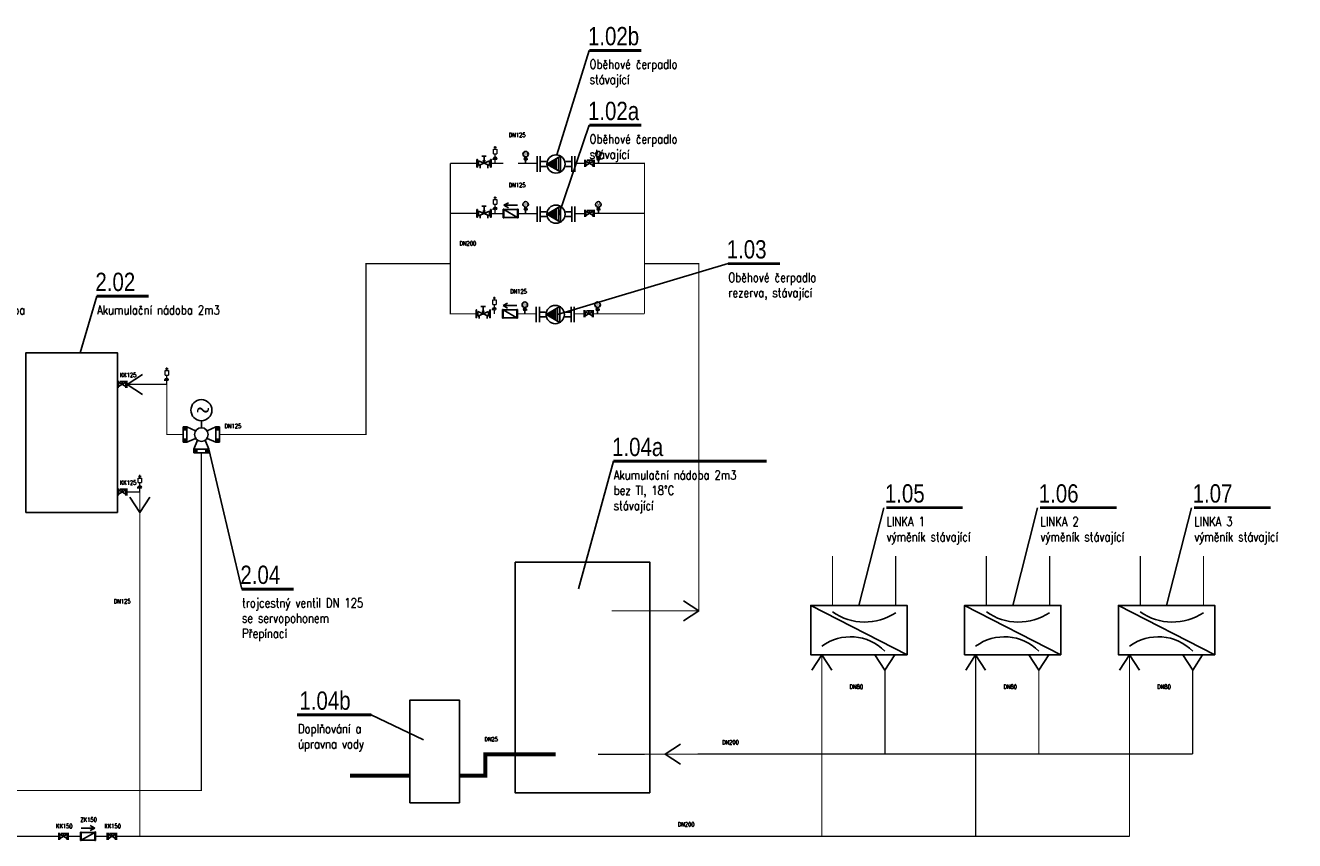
# Model space of a CAD drawing. Header units: millimetres. Extents: x -29085 to 3627694, y -159961 to 2281735.
# Tile 13 of 229: x 37482 to 58277, y 8023 to 21379. Entities that reach past the tile are written whole.
import ezdxf

# ---------------------------------------------------------------- set-up
doc = ezdxf.new("R2010")
doc.units = ezdxf.units.MM
for name, pattern in [('ACAD_ISO04W100', [30, 24, -3, 0, -3]), ('DASHED', [19.05, 12.7, -6.35]), ('ČÁRKOVANÁ', [19.05, 12.7, -6.35])]:
    doc.linetypes.add(name, pattern=pattern)
for name, color, linetype in [('ARMATURY', 7, 'Continuous'), ('CH_armatury', 7, 'Continuous'), ('G armatury', 7, 'Continuous'), ('G_armatury', 7, 'Continuous'), ('NEKO_rámeček_razítko', 7, 'Continuous'), ('NWT_UT_POZICE', 32, 'Continuous'), ('NWT_UT_PRIV', 1, 'Continuous'), ('NWT_UT_TEXT', 90, 'Continuous'), ('NWT_UT_ZARIZENÍ', 4, 'Continuous'), ('NWT_UT_ZPÁT', 150, 'DASHED'), ('UT_SV', 3, 'ACAD_ISO04W100'), ('UT_TEXT', 90, 'Continuous')]:
    doc.layers.add(name, color=color, linetype=linetype)
doc.layers.add('G-TECHOLOGIE', color=6, linetype='Continuous', lineweight=20)
doc.layers.add('NEKO_armatury', color=7, linetype='Continuous', lineweight=25)
doc.styles.add('ARIAL', font='arial.ttf', dxfattribs={"width": 0.8})
doc.styles.add('ROMANS', font='romans.shx', dxfattribs={"width": 0.8})
doc.styles.get("Standard").update_dxf_attribs({"font": 'arial.ttf'})

# ---------------------------------------------------------------- blocks, each defined once
blk = doc.blocks.new('ČERPADLO S PLYNULOU ZMĚNOU OTÁČEK (PŘÍRUBOVÉ)')
at = {"layer": 'NEKO_armatury', "lineweight": -3}
blk.add_hatch(color=256, dxfattribs=at).paths.add_polyline_path([(26043.94, 27754.68), (26042.58, 27752.34), (26045.29, 27752.34)])
for p, q in [((26040.79, 27758.68), (26047.09, 27758.68)), ((26047.09, 27757.43), (26040.79, 27757.43)), ((26043.94, 27757.43), (26042.06, 27757.43)), ((26043.94, 27757.43), (26042.94, 27757.43)), ((26042.94, 27757.43), (26042.94, 27755.01)), ((26043.94, 27757.43), (26045.81, 27757.43)), ((26043.94, 27757.43), (26047.09, 27757.43)), ((26043.94, 27757.43), (26044.94, 27757.43)), ((26044.94, 27757.43), (26044.94, 27755.01)), ((26040.69, 27749.05), (26043.94, 27754.68)), ((26042.12, 27751.53), (26045.76, 27751.53)), ((26042.46, 27752.13), (26045.41, 27752.13)), ((26042.58, 27752.34), (26045.29, 27752.34)), ((26043.94, 27754.68), (26047.19, 27749.05)), ((26040.69, 27749.05), (26047.19, 27749.05)), ((26041.2, 27749.95), (26046.67, 27749.95)), ((26041.69, 27750.8), (26046.18, 27750.8)), ((26042.94, 27744.43), (26042.94, 27746.84)), ((26044.94, 27744.43), (26044.94, 27746.84)), ((26047.09, 27744.43), (26040.79, 27744.43)), ((26040.79, 27743.18), (26047.09, 27743.18)), ((26043.94, 27744.43), (26042.06, 27744.43)), ((26043.94, 27744.43), (26042.94, 27744.43)), ((26043.94, 27744.43), (26045.81, 27744.43)), ((26043.94, 27744.43), (26047.09, 27744.43)), ((26043.94, 27744.43), (26044.94, 27744.43))]:
    blk.add_line(p, q, dxfattribs=at)
blk.add_circle((26043.94, 27750.93), 3.75, dxfattribs=at)
blk = doc.blocks.new('ČERPADLO-E PŘÍBUBOVÉ')
at = {"layer": 'NEKO_armatury', "lineweight": -3}
blk.add_blockref('ČERPADLO S PLYNULOU ZMĚNOU OTÁČEK (PŘÍRUBOVÉ)', (-26043.94, -27743.18), dxfattribs=at)
blk = doc.blocks.new('A$C00DB090D')
at = {"layer": 'CH_armatury', "color": 0}
for p, q in [((72, 245), (-68, 245)), ((-68, 245), (-68, 235)), ((72, 235), (-68, 235)), ((-63, 235), (-63, 10)), ((67, 235), (-63, 10)), ((53, 235), (-50, 235)), ((67, 235), (67, 10)), ((72, 235), (72, 245)), ((70, 10), (-70, 10)), ((-70, 10), (-70, 0)), ((70, 0), (-70, 0)), ((51, 0), (-51, 0)), ((70, 0), (70, 10))]:
    blk.add_line(p, q, dxfattribs=at)
blk = doc.blocks.new('RUČNÍ REGULAČNÍ VENTIL PŘÍRUBOVÝ')
at = {"layer": 'NEKO_armatury', "color": 0, "lineweight": -3}
for p, q in [((-3.1, 10.8), (3.1, 10.8)), ((-5.9, 5.4), (-5.9, 7.2)), ((-2.5, 5.4), (-5.9, 5.4)), ((-5.9, 5.4), (-5.9, 3.5)), ((-3.1, 0), (3.1, 0)), ((-2.5, 6), (0, 5.4)), ((-2.5, 4.7), (0, 5.4)), ((0, 5.4), (-2.5, 5.4)), ((-1.9, 9.8), (1.9, 9.8)), ((-1.9, 1), (1.9, 9.8)), ((-1.9, 9.8), (1.9, 1)), ((-1.9, 1), (1.9, 1)), ((1.9, 9.8), (1.4, 8.6)), ((1.4, 8.6), (3.9, 8.6)), ((1.9, 1), (1.4, 2.2)), ((1.4, 2.2), (3.9, 2.2))]:
    blk.add_line(p, q, dxfattribs=at)
at = {"layer": 'NEKO_armatury', "color": 0}
for points in [[(-3.1, 10.8), (-3.1, 11.2), (3.1, 11.2), (3.1, 10.8), (-3.1, 10.8)], [(-3.1, -0.4), (-3.1, 0), (3.1, 0), (3.1, -0.4), (-3.1, -0.4)]]:
    blk.add_lwpolyline(points, dxfattribs=at)
blk = doc.blocks.new('3EV')
at = {"layer": 'NWT_UT_ZARIZENÍ', "color": 2}
for p, q in [((301, 113), (301, 225)), ((62, 125), (0, 125)), ((0, 125), (0, -125)), ((206, 62), (62, 125)), ((62, 125), (62, -125)), ((394, 62), (537, 125)), ((537, 125), (600, 125)), ((537, 125), (537, -125)), ((600, 125), (600, -125)), ((0, -125), (62, -125)), ((62, -125), (206, -62)), ((175, -238), (238, -94)), ((362, -94), (425, -238)), ((537, -125), (394, -62)), ((600, -125), (537, -125)), ((425, -238), (175, -238)), ((175, -238), (175, -300)), ((175, -300), (425, -300)), ((425, -300), (425, -238))]:
    blk.add_line(p, q, dxfattribs=at)
for centre, radius in [((301, 399), 173), ((300, 0), 112)]:
    blk.add_circle(centre, radius, dxfattribs=at)
for points in [[(62, 125), (62, 62), (0, 125), (0, 62)], [(537, 125), (537, 62), (600, 125), (600, 62)], [(62, -62), (62, -125), (0, -62), (0, -125)], [(537, -62), (537, -125), (600, -62), (600, -125)], [(237, -238), (175, -238), (237, -300), (175, -300)], [(425, -300), (362, -300), (425, -238), (362, -238)]]:
    blk.add_solid(points, dxfattribs=at)
at = {"layer": 'NWT_UT_ZARIZENÍ', "color": 2, "style": 'ROMANS'}
blk.add_text('~', height=220, rotation=179.8187, dxfattribs=at).set_placement((438, 493))

msp = doc.modelspace()

# ---------------------------------------------------------------- linework, layer by layer
for points in [[(45320.9, 18431.5), (45395.8, 18472.3)], [(45320.9, 18431.5), (45545.5, 18431.5)], [(45320.9, 18431.5), (45395.8, 18390.8)], [(45308.2, 16787.6), (45383.2, 16828.4)], [(45308.2, 16787.6), (45532.9, 16787.6)], [(45308.2, 16787.6), (45383.2, 16746.9)], [(38991.4, 13398.4), (38991.4, 16015.7), (37491.4, 16015.7), (37491.4, 13398.4)], [(39148.4, 15497.9), (39398.9, 15661.4)], [(39777.9, 15751.6), (39820.8, 15751.6)], [(39148.4, 15497.9), (39398.9, 15334.4)], [(39335.9, 13988.4), (39378.7, 13988.4)], [(39357.3, 13398.3), (39193.8, 13648.8)], [(39357.3, 13398.3), (39520.8, 13648.8)], [(38991.4, 13398.4), (37491.4, 13398.4)], [(45506.8, 12586.3), (45506.8, 8807.2), (47712.9, 8807.2), (47712.9, 12586.3), (45506.8, 12586.3)], [(48515.4, 11788.7), (48264.9, 11952.2)], [(48515.4, 11788.7), (48264.9, 11625.2)], [(50530.4, 11068.4), (50366.9, 10817.9)], [(50530.4, 11068.4), (50693.9, 10817.9)], [(51565.1, 10817.9), (51401.7, 11068.4)], [(51565.1, 10817.9), (51728.6, 11068.4)], [(53051.4, 11068.4), (52887.9, 10817.9)], [(53051.4, 11068.4), (53214.9, 10817.9)], [(54086.1, 10817.9), (53922.7, 11068.4)], [(54086.1, 10817.9), (54249.6, 11068.4)], [(55572.4, 11068.4), (55408.9, 10817.9)], [(55572.4, 11068.4), (55735.9, 10817.9)], [(56607.1, 10817.9), (56443.7, 11068.4)], [(56607.1, 10817.9), (56770.6, 11068.4)], [(44592.9, 9087.8), (44592.9, 10326.2), (43783, 10326.2), (43783, 8643.8), (44592.9, 8643.8), (44592.9, 9087.8)], [(47962.9, 9438.8), (48213.4, 9602.3)], [(47962.9, 9438.8), (48213.4, 9275.3)], [(38620.7, 8228.3), (38396.1, 8228.3)], [(38620.7, 8228.3), (38545.8, 8269)], [(38620.7, 8228.3), (38545.8, 8187.5)]]:
    msp.add_lwpolyline(points)
at = {"layer": 'ARMATURY'}
for p, q in [((45657, 19193.9), (45705.4, 19193.9)), ((45678.4, 19223.6), (45678.4, 19215.3)), ((45678.4, 19172.4), (45678.4, 19120.3)), ((45705.4, 19174.8), (45705.4, 19193.9)), ((46848.1, 19193.5), (46896.5, 19193.5)), ((46869.6, 19223.6), (46869.6, 19215.3)), ((46869.6, 19172), (46869.6, 19119.9)), ((46896.5, 19174.4), (46896.5, 19193.5)), ((45657, 18371.9), (45705.4, 18371.9)), ((45678.4, 18401.6), (45678.4, 18393.3)), ((45678.4, 18350.4), (45678.4, 18298.2)), ((45705.4, 18352.8), (45705.4, 18371.9)), ((46848.1, 18371.5), (46896.5, 18371.5)), ((46869.6, 18401.6), (46869.6, 18393.3)), ((46869.6, 18350), (46869.6, 18297.8)), ((46896.5, 18352.4), (46896.5, 18371.5)), ((45644.3, 16728), (45692.7, 16728)), ((45665.8, 16757.7), (45665.8, 16749.4)), ((45665.8, 16706.5), (45665.8, 16654.3)), ((45692.7, 16708.9), (45692.7, 16728)), ((46835.5, 16727.5), (46883.9, 16727.5)), ((46856.9, 16757.7), (46856.9, 16749.4)), ((46856.9, 16706.1), (46856.9, 16653.9)), ((46883.9, 16708.4), (46883.9, 16727.5))]:
    msp.add_line(p, q, dxfattribs=at)
for centre, radius in [((45678.4, 19269.1), 45.5), ((45678.4, 19193.9), 21.4), ((46869.6, 19268.7), 45.5), ((46869.6, 19193.5), 21.4), ((45678.4, 18447.1), 45.5), ((45678.4, 18371.9), 21.4), ((46869.6, 18446.6), 45.5), ((46869.6, 18371.5), 21.4), ((45665.8, 16803.2), 45.5), ((46856.9, 16802.7), 45.5), ((45665.8, 16728), 21.4), ((46856.9, 16727.5), 21.4)]:
    msp.add_circle(centre, radius, dxfattribs=at)
at = {"layer": 'G armatury'}
for p, q in [((46786.1, 19155), (46666.2, 19085.8)), ((46666.2, 19155), (46666.2, 19085.8)), ((46666.2, 19155), (46786.1, 19085.8)), ((46687.1, 19169.2), (46768.7, 19169.2)), ((46726.1, 19120.4), (46726.1, 19169.2)), ((46786.1, 18333), (46666.2, 18263.8)), ((46666.2, 18333), (46666.2, 18263.8)), ((46666.2, 18333), (46786.1, 18263.8)), ((46687.1, 18347.2), (46768.7, 18347.2)), ((46726.1, 18298.4), (46726.1, 18347.2)), ((46773.4, 16689), (46653.6, 16619.8)), ((46653.6, 16689), (46653.6, 16619.8)), ((46653.6, 16689), (46773.4, 16619.8)), ((46674.5, 16703.3), (46756, 16703.3)), ((46713.5, 16654.4), (46713.5, 16703.3)), ((46773.4, 16689), (46773.4, 16619.8)), ((39130.1, 15532.5), (39010.2, 15463.3)), ((39010.2, 15532.5), (39010.2, 15463.3)), ((39010.2, 15532.5), (39130.1, 15463.3)), ((39031.2, 15546.8), (39112.7, 15546.8)), ((39070.2, 15497.9), (39070.2, 15546.8)), ((39130.1, 15532.5), (39130.1, 15463.3)), ((39130.1, 13769.2), (39010.2, 13700)), ((39010.2, 13769.2), (39010.2, 13700)), ((39010.2, 13769.2), (39130.1, 13700)), ((39031.2, 13783.5), (39112.7, 13783.5)), ((39070.2, 13734.6), (39070.2, 13783.5)), ((39130.1, 13769.2), (39130.1, 13700)), ((38168.9, 8127.8), (38049, 8058.6)), ((38049, 8127.8), (38049, 8058.6)), ((38049, 8127.8), (38168.9, 8058.6)), ((38069.9, 8142.1), (38151.4, 8142.1)), ((38108.9, 8093.2), (38108.9, 8142.1)), ((38168.9, 8127.8), (38168.9, 8058.6)), ((38961.2, 8127.8), (38841.4, 8058.6)), ((38841.4, 8127.8), (38841.4, 8058.6)), ((38841.4, 8127.8), (38961.2, 8058.6)), ((38862.3, 8142.1), (38943.8, 8142.1)), ((38901.3, 8093.2), (38901.3, 8142.1)), ((38961.2, 8127.8), (38961.2, 8058.6))]:
    msp.add_line(p, q, dxfattribs=at)
at = {"layer": 'G-TECHOLOGIE', "color": 7}
for p, q in [((46647.9, 19062.7), (46647.9, 19178)), ((46647.9, 19062.7), (46647.9, 19178)), ((46666.2, 19062.7), (46666.2, 19178)), ((46786.1, 19062.7), (46786.1, 19178)), ((46786.1, 19062.7), (46786.1, 19178)), ((46786.1, 19062.7), (46786.1, 19178)), ((46804.4, 19062.7), (46804.4, 19178)), ((46647.9, 18240.7), (46647.9, 18356)), ((46647.9, 18240.7), (46647.9, 18356)), ((46666.2, 18240.7), (46666.2, 18356)), ((46786.1, 18240.7), (46786.1, 18356)), ((46786.1, 18240.7), (46786.1, 18356)), ((46786.1, 18240.7), (46786.1, 18356)), ((46804.4, 18240.7), (46804.4, 18356)), ((46635.3, 16596.8), (46635.3, 16712.1)), ((46635.3, 16596.8), (46635.3, 16712.1)), ((46653.6, 16596.8), (46653.6, 16712.1)), ((46773.4, 16596.8), (46773.4, 16712.1)), ((46773.4, 16596.8), (46773.4, 16712.1)), ((46773.4, 16596.8), (46773.4, 16712.1)), ((46791.7, 16596.8), (46791.7, 16712.1)), ((37491.4, 15440.2), (37491.4, 15555.6)), ((38992, 15440.2), (38992, 15555.6)), ((38992, 15440.2), (38992, 15555.6)), ((39010.2, 15440.2), (39010.2, 15555.6)), ((39130.1, 15440.2), (39130.1, 15555.6)), ((39130.1, 15440.2), (39130.1, 15555.6)), ((39130.1, 15440.2), (39130.1, 15555.6)), ((39148.4, 15440.2), (39148.4, 15555.6)), ((37491.4, 13677), (37491.4, 13792.3)), ((38992, 13677), (38992, 13792.3)), ((38992, 13677), (38992, 13792.3)), ((39010.2, 13677), (39010.2, 13792.3)), ((39130.1, 13677), (39130.1, 13792.3)), ((39130.1, 13677), (39130.1, 13792.3)), ((39130.1, 13677), (39130.1, 13792.3)), ((39148.4, 13677), (39148.4, 13792.3)), ((38030.7, 8035.6), (38030.7, 8150.9)), ((38030.7, 8035.6), (38030.7, 8150.9)), ((38049, 8035.6), (38049, 8150.9)), ((38168.9, 8035.6), (38168.9, 8150.9)), ((38168.9, 8035.6), (38168.9, 8150.9)), ((38168.9, 8035.6), (38168.9, 8150.9)), ((38187.1, 8035.6), (38187.1, 8150.9)), ((38823.1, 8035.6), (38823.1, 8150.9)), ((38823.1, 8035.6), (38823.1, 8150.9)), ((38841.4, 8035.6), (38841.4, 8150.9)), ((38961.2, 8035.6), (38961.2, 8150.9)), ((38961.2, 8035.6), (38961.2, 8150.9)), ((38961.2, 8035.6), (38961.2, 8150.9)), ((38979.5, 8035.6), (38979.5, 8150.9))]:
    msp.add_line(p, q, dxfattribs=at)
at = {"layer": 'G_armatury', "lineweight": 20, "ltscale": 1000}
for p, q in [((45153.3, 19273.4), (45153.3, 19348.9)), ((45153.3, 19348.9), (45205.7, 19348.9)), ((45153.3, 19273.4), (45153.3, 19348.9)), ((45153.3, 19348.9), (45205.7, 19348.9)), ((45159, 19383.8), (45199.9, 19383.8)), ((45159, 19383.8), (45199.9, 19383.8)), ((45179.5, 19348.9), (45179.5, 19399.2)), ((45179.5, 19348.9), (45179.5, 19399.2)), ((45205.8, 19348.9), (45205.8, 19273.4)), ((45205.8, 19348.9), (45205.8, 19273.4)), ((45204.2, 19200.7), (45148.4, 19200.7)), ((45148.4, 19178.6), (45148.4, 19200.7)), ((45204.2, 19200.7), (45148.4, 19200.7)), ((45148.4, 19178.6), (45148.4, 19200.7)), ((45153.3, 19273.4), (45205.7, 19273.4)), ((45153.3, 19273.4), (45205.7, 19273.4)), ((45179.5, 19225.4), (45179.5, 19273.4)), ((45179.5, 19225.4), (45179.5, 19273.4)), ((45179.5, 19120.3), (45179.5, 19175.9)), ((45153.3, 18451.4), (45153.3, 18526.8)), ((45153.3, 18526.8), (45205.7, 18526.8)), ((45153.3, 18451.4), (45153.3, 18526.8)), ((45153.3, 18526.8), (45205.7, 18526.8)), ((45159, 18561.8), (45199.9, 18561.8)), ((45159, 18561.8), (45199.9, 18561.8)), ((45179.5, 18526.8), (45179.5, 18577.2)), ((45179.5, 18526.8), (45179.5, 18577.2)), ((45205.8, 18526.8), (45205.8, 18451.4)), ((45205.8, 18526.8), (45205.8, 18451.4)), ((45204.2, 18378.7), (45148.4, 18378.7)), ((45148.4, 18356.6), (45148.4, 18378.7)), ((45204.2, 18378.7), (45148.4, 18378.7)), ((45148.4, 18356.6), (45148.4, 18378.7)), ((45153.3, 18451.4), (45205.7, 18451.4)), ((45153.3, 18451.4), (45205.7, 18451.4)), ((45179.5, 18403.4), (45179.5, 18451.4)), ((45179.5, 18403.4), (45179.5, 18451.4)), ((45179.5, 18298.2), (45179.5, 18353.9)), ((45140.6, 16807.5), (45140.6, 16882.9)), ((45140.6, 16882.9), (45193.1, 16882.9)), ((45140.6, 16807.5), (45140.6, 16882.9)), ((45140.6, 16882.9), (45193.1, 16882.9)), ((45146.4, 16917.9), (45187.3, 16917.9)), ((45146.4, 16917.9), (45187.3, 16917.9)), ((45166.8, 16882.9), (45166.8, 16933.2)), ((45166.8, 16882.9), (45166.8, 16933.2)), ((45193.2, 16882.9), (45193.2, 16807.5)), ((45193.2, 16882.9), (45193.2, 16807.5)), ((45191.6, 16734.8), (45135.7, 16734.8)), ((45135.7, 16712.7), (45135.7, 16734.8)), ((45191.6, 16734.8), (45135.7, 16734.8)), ((45135.7, 16712.7), (45135.7, 16734.8)), ((45140.6, 16807.5), (45193.1, 16807.5)), ((45140.6, 16807.5), (45193.1, 16807.5)), ((45166.8, 16759.5), (45166.8, 16807.5)), ((45166.8, 16759.5), (45166.8, 16807.5)), ((45166.8, 16654.3), (45166.8, 16710)), ((39773.1, 15651), (39773.1, 15726.5)), ((39773.1, 15726.5), (39825.6, 15726.5)), ((39773.1, 15651), (39773.1, 15726.5)), ((39773.1, 15726.5), (39825.6, 15726.5)), ((39773.1, 15651), (39825.6, 15651)), ((39773.1, 15651), (39825.6, 15651)), ((39799.4, 15726.5), (39799.4, 15776.8)), ((39799.4, 15726.5), (39799.4, 15776.8)), ((39799.4, 15603), (39799.4, 15651)), ((39799.4, 15603), (39799.4, 15651)), ((39825.7, 15726.5), (39825.7, 15651)), ((39825.7, 15726.5), (39825.7, 15651)), ((39824.1, 15578.3), (39768.3, 15578.3)), ((39768.3, 15556.3), (39768.3, 15578.3)), ((39824.1, 15578.3), (39768.3, 15578.3)), ((39768.3, 15556.3), (39768.3, 15578.3)), ((39799.4, 15497.9), (39799.4, 15553.6)), ((39331.1, 13887.8), (39331.1, 13963.2)), ((39331.1, 13963.2), (39383.5, 13963.2)), ((39331.1, 13887.8), (39331.1, 13963.2)), ((39331.1, 13963.2), (39383.5, 13963.2)), ((39357.3, 13963.2), (39357.3, 14013.5)), ((39357.3, 13963.2), (39357.3, 14013.5)), ((39383.6, 13963.2), (39383.6, 13887.8)), ((39383.6, 13963.2), (39383.6, 13887.8)), ((39382, 13815.1), (39326.2, 13815.1)), ((39326.2, 13793), (39326.2, 13815.1)), ((39382, 13815.1), (39326.2, 13815.1)), ((39326.2, 13793), (39326.2, 13815.1)), ((39331.1, 13887.8), (39383.5, 13887.8)), ((39331.1, 13887.8), (39383.5, 13887.8)), ((39357.3, 13839.8), (39357.3, 13887.8)), ((39357.3, 13839.8), (39357.3, 13887.8)), ((39357.3, 13734.6), (39357.3, 13790.3))]:
    msp.add_line(p, q, dxfattribs=at)
at = {"layer": 'G_armatury'}
for p, q in [((45179.5, 19225.4), (45179.5, 19230)), ((45179.5, 19225.4), (45179.5, 19230)), ((45179.5, 18403.4), (45179.5, 18408)), ((45179.5, 18403.4), (45179.5, 18408)), ((45166.8, 16759.5), (45166.8, 16764.1)), ((45166.8, 16759.5), (45166.8, 16764.1)), ((39799.4, 15603), (39799.4, 15607.7)), ((39799.4, 15603), (39799.4, 15607.7)), ((39357.3, 13839.8), (39357.3, 13844.4)), ((39357.3, 13839.8), (39357.3, 13844.4))]:
    msp.add_line(p, q, dxfattribs=at)
at = {"layer": 'G_armatury', "lineweight": 20, "ltscale": 1000}
for centre in [(45179.5, 19200.7), (45179.5, 19200.7), (45179.5, 18378.7), (45179.5, 18378.7), (45166.8, 16734.8), (45166.8, 16734.8), (39799.4, 15578.3), (39799.4, 15578.3), (39357.3, 13815.1), (39357.3, 13815.1)]:
    msp.add_circle(centre, 24.7, dxfattribs=at)
at = {"layer": 'NEKO_rámeček_razítko', "lineweight": -3}
for p, q in [((51927.6, 11068.4), (50348.8, 11876.5)), ((54448.6, 11068.4), (52869.8, 11876.5)), ((56969.6, 11068.4), (55390.8, 11876.5))]:
    msp.add_line(p, q, dxfattribs=at)
for points in [[(51927.6, 11068.4), (51927.6, 11876.5), (50348.8, 11876.5), (50348.8, 11068.4)], [(54448.6, 11068.4), (54448.6, 11876.5), (52869.8, 11876.5), (52869.8, 11068.4)], [(56969.6, 11068.4), (56969.6, 11876.5), (55390.8, 11876.5), (55390.8, 11068.4)]]:
    msp.add_lwpolyline(points, close=True, dxfattribs=at)
for centre, radius, start, end in [((51233.3, 12521.8), 918, 235.00461, 303.64714), ((53754.3, 12521.8), 918, 235.00461, 303.64714), ((56275.3, 12521.8), 918, 235.00461, 303.64714), ((51001.3, 10564.6), 798.2, 45.05085, 126.1539), ((53522.3, 10564.6), 798.2, 45.05085, 126.1539), ((56043.3, 10564.6), 798.2, 45.05085, 126.1539)]:
    msp.add_arc(centre, radius, start, end, dxfattribs=at)
at = {"layer": 'NWT_UT_PRIV', "color": 5, "const_width": 20}
for points in [[(39148.4, 13734.6), (39357.3, 13734.6), (39357.3, 8095)], [(55572.4, 8095), (50530.4, 8095), (50530.4, 11068.4)], [(53051.4, 11068.4), (53051.4, 8095)], [(55572.4, 11068.4), (55572.4, 8095)], [(26731, 9381.4), (26731, 8095), (38030.7, 8095)], [(38187.1, 8095), (38386.1, 8095)], [(38630.7, 8095), (38823.1, 8095)], [(38979.5, 8095), (50530.4, 8095)]]:
    msp.add_lwpolyline(points, dxfattribs=at)
at = {"layer": 'NWT_UT_PRIV', "const_width": 20}
for points in [[(51741.9, 11876.5), (51741.9, 12685.9)], [(54262.9, 11876.5), (54262.9, 12685.9)], [(56783.9, 11876.5), (56783.9, 12685.9)]]:
    msp.add_lwpolyline(points, dxfattribs=at)
at = {"layer": 'NWT_UT_TEXT'}
for p, q in [((51544.8, 13477.2), (51138.2, 11876.5)), ((54065.8, 13477.2), (53659.2, 11876.5)), ((56586.9, 13477.2), (56180.2, 11876.5)), ((43148.2, 10082.6), (44002.3, 9675.9))]:
    msp.add_line(p, q, dxfattribs=at)
for points in [[(46721.9, 20969.5), (46191.1, 19257.8)], [(46721.9, 19743.5), (46215, 18265.3)], [(48995.1, 17476.4), (46202.4, 16642.5)], [(38651.8, 16943), (38377.7, 16015.7)], [(41027.1, 12144.4), (40490.2, 14438.4)], [(47116.5, 14239.1), (46547.2, 12149.5)]]:
    msp.add_lwpolyline(points, dxfattribs=at)
at = {"layer": 'NWT_UT_TEXT', "const_width": 47.4}
for points in [[(46721.9, 20969.5), (47574.9, 20969.5)], [(46721.9, 19743.5), (47574.9, 19743.5)], [(48995.1, 17476.4), (49848, 17476.4)], [(38651.8, 16943), (39504.8, 16943)], [(47116.5, 14239.1), (49626, 14239.1)], [(51586.6, 13477.2), (52841.3, 13477.2)], [(54107.6, 13477.2), (55362.3, 13477.2)], [(56628.6, 13477.2), (57883.3, 13477.2)], [(41027.1, 12144.4), (41880.1, 12144.4)], [(41931.8, 10082.6), (43148.2, 10082.6)]]:
    msp.add_lwpolyline(points, dxfattribs=at)
at = {"layer": 'NWT_UT_ZPÁT', "color": 5, "ltscale": 0.25, "const_width": 20}
for points in [[(44446.3, 19120.4), (44446.3, 16654.3), (44875.7, 16654.3)], [(44446.3, 19120.4), (44446.3, 19120.4), (44880.4, 19120.4)], [(46804.4, 19120.4), (47625.2, 19120.4), (47625.2, 17476.4)], [(44446.3, 18298.4), (44446.3, 18298.4), (44880.4, 18298.4)], [(46804.4, 18298.4), (47625.2, 18298.4), (47625.2, 16654.3)], [(40665.2, 14675.9), (43063.7, 14675.9), (43063.7, 17476.4), (44049.6, 17476.4)], [(44446.3, 17476.4), (44049.6, 17476.4), (44049.6, 17476.4)], [(47625.2, 17476.4), (48515.4, 17476.4), (48515.4, 11788.7), (47089.3, 11788.7)], [(46791.7, 16654.4), (47625.2, 16654.4)], [(40065.2, 14675.9), (39799.4, 14675.9), (39799.4, 15497.9), (39148.4, 15497.9)], [(30643.3, 8845), (40365.2, 8845), (40365.2, 14375.9)], [(51565.1, 10817.9), (51565.1, 9442.4)], [(54086.1, 10817.9), (54086.1, 9442.4)], [(56607.1, 10817.9), (56607.1, 9442.4)], [(46863.8, 9437), (49412.2, 9442.4)], [(49412.2, 9442.4), (56607.1, 9442.4)]]:
    msp.add_lwpolyline(points, dxfattribs=at)
at = {"layer": 'NWT_UT_ZPÁT', "color": 5, "const_width": 20}
for points in [[(45103.4, 19118.5), (45310.9, 19118.5)], [(45555.5, 19118.5), (45865.7, 19118.5)], [(46485.7, 19118.5), (46647.9, 19118.5)], [(45103.4, 18296.5), (45310.9, 18296.5)], [(45555.5, 18296.5), (45865.7, 18296.5)], [(46485.7, 18296.5), (46647.9, 18296.5)], [(45542.9, 16654.3), (45853.1, 16654.3)], [(46473.1, 16654.3), (46635.3, 16654.3)]]:
    msp.add_lwpolyline(points, dxfattribs=at)
at = {"layer": 'NWT_UT_ZPÁT', "const_width": 20}
for points in [[(50706.8, 11876.5), (50706.8, 12685.9)], [(53227.8, 11876.5), (53227.8, 12685.9)], [(55748.8, 11876.5), (55748.8, 12685.9)]]:
    msp.add_lwpolyline(points, dxfattribs=at)
at = {"layer": 'UT_SV', "ltscale": 8, "const_width": 65.5}
for points in [[(46169, 9437), (45018.3, 9437), (45018.3, 9087.8), (44592.9, 9087.8)], [(43783, 9087.8), (42800.5, 9087.8)]]:
    msp.add_lwpolyline(points, dxfattribs=at)

# ---------------------------------------------------------------- block references
at = {"layer": 'NEKO_armatury'}
for name, p, xscale, yscale, zscale, rotation in [('RUČNÍ REGULAČNÍ VENTIL PŘÍRUBOVÝ', (44888.4, 19120.4), 20, 20, 20, 270), ('ČERPADLO-E PŘÍBUBOVÉ', (46485.7, 19108.4), 40, 40, 40, 89.99999999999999), ('RUČNÍ REGULAČNÍ VENTIL PŘÍRUBOVÝ', (44888.4, 18298.4), 20, 20, 20, 270), ('ČERPADLO-E PŘÍBUBOVÉ', (46485.7, 18286.4), 40, 40, 40, 89.99999999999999), ('RUČNÍ REGULAČNÍ VENTIL PŘÍRUBOVÝ', (44875.7, 16654.5), 20, 20, 20, 270), ('ČERPADLO-E PŘÍBUBOVÉ', (46473.1, 16642.5), 40, 40, 40, 89.99999999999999)]:
    msp.add_blockref(name, p, dxfattribs=dict(at, xscale=xscale, yscale=yscale, zscale=zscale, rotation=rotation))
at = {"layer": 'NEKO_armatury', "linetype": 'ČÁRKOVANÁ', "rotation": 270}
for p in [(45310.9, 18298.2), (45298.2, 16654.3)]:
    msp.add_blockref('A$C00DB090D', p, dxfattribs=at)
at = {"layer": 'NEKO_armatury', "linetype": 'ČÁRKOVANÁ', "xscale": -1, "rotation": 90}
msp.add_blockref('A$C00DB090D', (38630.7, 8095), dxfattribs=at)
at = {"layer": 'NWT_UT_ZARIZENÍ'}
msp.add_blockref('3EV', (40065.2, 14675.9), dxfattribs=at)

# ---------------------------------------------------------------- texts
at = {"layer": 'ARMATURY', "width": 0.7}
for p in [(45654.6, 19244.6), (46845.8, 19244.2), (45654.6, 18422.6), (46845.8, 18422.2), (45642, 16778.7), (46833.1, 16778.2)]:
    msp.add_text('M', height=56.2, rotation=0, dxfattribs=at).set_placement(p)
at = {"layer": 'NWT_UT_POZICE', "color": 1, "style": 'ARIAL', "width": 0.8}
for s, p in [('1.02b', (46699.4, 21053.6)), ('1.02a', (46699.4, 19827.7)), ('1.03', (48972.6, 17560.5)), ('2.02', (38629.4, 17027.2)), ('1.04a', (47094.1, 14323.3)), ('1.05', (51564.1, 13561.3)), ('1.06', (54085.1, 13561.3)), ('1.07', (56606.1, 13561.3)), ('2.04', (41004.7, 12228.5)), ('1.04b', (41971.4, 10166.8))]:
    msp.add_text(s, height=300, rotation=359.9994, dxfattribs=at).set_placement(p)
at = {"layer": 'NWT_UT_TEXT', "char_height": 150, "attachment_point": 1, "style": 'ROMANS'}
for s, width, heights, insert in [('Oběhové čerpadlo\\Pstávající', 1638.982, [0], (46726.7, 20818.3)), ('Oběhové čerpadlo\\Pstávající', 1638.982, [0], (46726.7, 19592.4)), ('Oběhové čerpadlo\\Prezerva, stávající', 1638.982, [0], (48999.9, 17325.2)), ('Expanzní nádoba\\P400l', 2225.336, [0], (36105.5, 16791.9)), ('Akumulační nádoba 2m3', 2225.336, [0], (38656.7, 16791.9)), ('Akumulační nádoba 2m3\\Pbez TI, 18°C\\Pstávající', 2844.125, [0], (47121.4, 14088)), ('LINKA 1\\Pvýměník stávající', 2844.125, [0], (51591.4, 13326)), ('LINKA 2\\Pvýměník stávající', 2844.125, [0], (54112.4, 13326)), ('LINKA 3\\Pvýměník stávající', 2844.125, [0], (56633.4, 13326)), ('trojcestný ventil DN 125\\Pse servopohonem\\PPřepínací', 3549.599, [797.1], (41032, 11993.2)), ('Doplňování a úpravna vody', 1626.486, [0], (41948.8, 9931.5))]:
    msp.add_mtext_dynamic_manual_height_columns(s, width=width, gutter_width=12.5, heights=heights, dxfattribs=dict(at, insert=insert))
at = {"layer": 'UT_TEXT', "char_height": 70, "attachment_point": 1, "style": 'ROMANS'}
for s, insert in [('\\pxql;DN125', (45401.3, 19619.9)), ('\\pxql;DN125', (45401.3, 18797.9)), ('\\pxql;DN200', (44594.8, 17842.8)), ('\\pxql;DN125', (45424.8, 17055.3)), ('\\pxql;KK125', (39028.6, 15686.7)), ('\\pxql;DN125', (40744.7, 14849.5)), ('\\pxql;KK125', (39028.6, 13923.4)), ('\\pxql;DN125', (38932, 11980.6)), ('\\pxql;DN80', (50985.8, 10579)), ('\\pxql;DN80', (53506.8, 10579)), ('\\pxql;DN80', (56027.8, 10579)), ('\\pxql;DN25', (45002.5, 9720.2)), ('\\pxql;DN200', (48897.4, 9669.5)), ('\\pxql;ZK150', (38383.8, 8402.1)), ('\\pxql;DN200', (48171, 8324.4)), ('\\pxql;KK150', (37983.7, 8295.9)), ('\\pxql;KK150', (38776.1, 8295.9))]:
    msp.add_mtext_dynamic_manual_height_columns(s, width=237.65, gutter_width=12.5, heights=[0], dxfattribs=dict(at, insert=insert))

doc.saveas('drawing.dxf')
